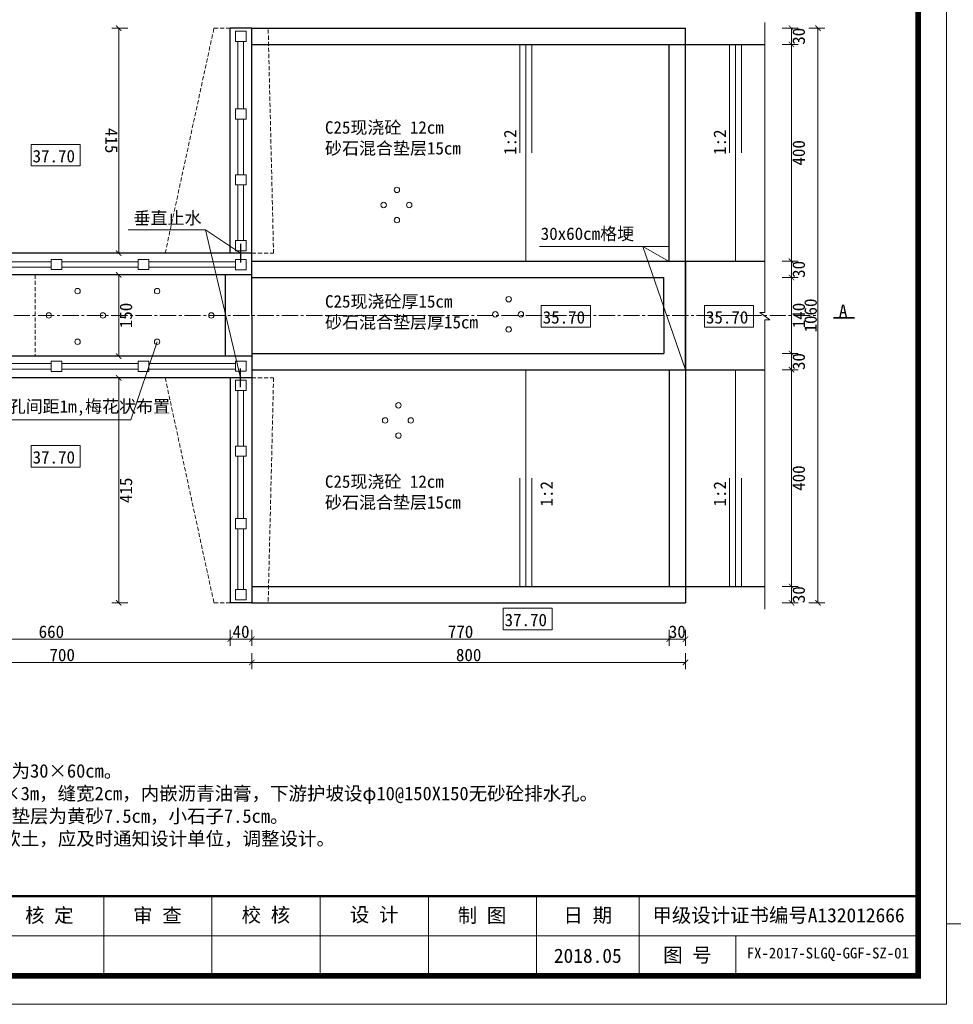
# Model space of a CAD drawing. Extents: x -27255 to 1448651, y 31034 to 8081248.
# Tile 82 of 198: x 583491 to 583663, y 3860384 to 3860566. Entities that reach past the tile are written whole.
import ezdxf
from ezdxf.enums import TextEntityAlignment as Align

# ---------------------------------------------------------------- set-up
doc = ezdxf.new("R2010")
doc.units = 0
doc.linetypes.add('CENTER2', pattern=[1.125, 0.75, -0.125, 0.125, -0.125])
doc.linetypes.add('HIDDEN', pattern=[0.375, 0.25, -0.125])
doc.layers.get('0').update_dxf_attribs({"linetype": 'CONTINUOUS'})
for name, color, linetype, lineweight in [('0.09折线', 6, 'CONTINUOUS', 9), ('0.09标注线', 3, 'CONTINUOUS', 9), ('0.13文字', 3, 'CONTINUOUS', 13), ('0.30粗线', 7, 'CONTINUOUS', 30), ('图框', 7, 'CONTINUOUS', 20), ('文字', 7, 'CONTINUOUS', 15), ('细实线', 3, 'CONTINUOUS', 20), ('虚线', 251, 'HIDDEN', 15)]:
    doc.layers.add(name, color=color, linetype=linetype, lineweight=lineweight)
doc.styles.add('-仿宋_GB2312', font='FangSong_GB2312.ttf')
doc.styles.add('LYJFS', font='times.ttf', dxfattribs={"width": 0.7})
doc.styles.get("Standard").update_dxf_attribs({"font": 'rs.shx', "bigfont": 'hztxt.shx'})
doc.styles.add('仿宋', font='FangSong_GB2312.ttf', dxfattribs={"width": 0.7})
doc.styles.add('宋体', font='FangSong_GB2312.ttf')
doc.dimstyles.get("Standard").update_dxf_attribs({"dimtxt": 0.18, "dimasz": 0.18, "dimexe": 0.18, "dimexo": 0.0625, "dimgap": 0.09, "dimtad": 0, "dimtih": 1, "dimtoh": 1, "dimdec": 4, "dimzin": 0, "dimdsep": 46, "dimtxsty": 'Standard', "dimcen": 0.09, "dimadec": 0, "dimazin": 0, "dimtfac": 1, "dimtdec": 4, "dimtofl": 0, "dimtmove": 0, "dimatfit": 3, "dimfxl": 1, "dimtolj": 1, "dimtzin": 0, "dimarcsym": 0})
doc.dimstyles.new('zzzz STANDARD', dxfattribs={"dimtxt": 2.3, "dimasz": 1, "dimexe": 1.25, "dimexo": 1.5, "dimgap": 0.2, "dimtad": 1, "dimdec": 0, "dimlfac": 10, "dimzin": 0, "dimdsep": 46, "dimtxsty": '-仿宋_GB2312', "dimblk": 'ARCHTICK', "dimcen": 0.09, "dimadec": 0, "dimazin": 0, "dimtfac": 1, "dimtdec": 0, "dimtix": 1, "dimtmove": 2, "dimatfit": 3, "dimfxl": 1.7, "dimfxlon": 1, "dimtolj": 1, "dimtzin": 0, "dimlwd": 9, "dimlwe": 9, "dimarcsym": 0})

# ---------------------------------------------------------------- blocks, each defined once
blk = doc.blocks.new('d4trtg')
at = {"lineweight": 0}
for p, q in [((653868.4, 3899605.3), (653868.4, 3902577.3)), ((658071.2, 3902577.3), (658071.2, 3899605.3)), ((658021.2, 3899725.4), (655949.8, 3899725.4)), ((658071.2, 3899605.3), (653868.4, 3899605.3))]:
    blk.add_line(p, q, dxfattribs=at)
for p, q in [((656590.2, 3899795.5), (656590.2, 3899655.4)), ((656780.4, 3899795.5), (656780.4, 3899655.4)), ((656970.5, 3899795.5), (656970.5, 3899655.4)), ((657160.6, 3899795.5), (657160.6, 3899655.4)), ((657350.8, 3899795.5), (657350.8, 3899655.4)), ((657530.9, 3899795.5), (657530.9, 3899655.4)), ((657701, 3899725.4), (657701, 3899655.4))]:
    blk.add_line(p, q)
at = {"lineweight": 0, "const_width": 10}
blk.add_lwpolyline([(654118.6, 3902527.3), (658021.2, 3902527.3), (658021.2, 3899655.4), (654118.6, 3899655.4)], close=True, dxfattribs=at)
at = {"lineweight": 0, "const_width": 4}
blk.add_lwpolyline([(658021.2, 3899795.5), (654118.6, 3899795.5)], dxfattribs=at)
at = {"style": '仿宋'}
blk.add_text('2018.05', height=25.02, dxfattribs=at).set_placement((657440.8, 3899690.4), align=Align.MIDDLE)
at = {"attachment_point": 5, "style": '宋体'}
for s, insert, char_height in [('核 定', (656494.6, 3899760.2), 25.02), ('审 查', (656684.6, 3899760.2), 25.02), ('校 核', (656875.1, 3899760.9), 25.02), ('设 计', (657065.3, 3899761.4), 25.02), ('制 图', (657254.9, 3899760.2), 25.02), ('日 期', (657440.8, 3899760.4), 25.02), ('甲级设计证书编号A132012666', (657776, 3899760.4), 25.017), ('图 号', (657615.9, 3899690.4), 25.02)]:
    blk.add_mtext(s, dxfattribs=dict(at, insert=insert, char_height=char_height))
blk = doc.blocks.new('_ARCHTICK')
at = {"color": 0, "linetype": 'ByBlock', "const_width": 0.15}
blk.add_lwpolyline([(-0.5, -0.5), (0.5, 0.5)], dxfattribs=at)

msp = doc.modelspace()

# ---------------------------------------------------------------- linework, layer by layer
at = {"layer": '0.09折线', "color": 4}
for p, q in [((583531.32946, 3860551.40541, -0.97252), (583531.32946, 3860561.66565, -0.97252)), ((583532.32945, 3860561.66565, -0.97252), (583532.32945, 3860551.40541, -0.97252)), ((583531.32946, 3860549.25209, -0.97252), (583531.32946, 3860559.51233, -0.97252)), ((583532.32945, 3860559.51233, -0.97252), (583532.32945, 3860549.25209, -0.97252)), ((583531.32946, 3860537.09877, -0.97252), (583531.32946, 3860547.35902, -0.97252)), ((583532.32945, 3860547.35902, -0.97252), (583532.32945, 3860537.09877, -0.97252)), ((583531.32946, 3860524.94545, -0.97252), (583531.32946, 3860535.2057, -0.97252)), ((583532.32945, 3860535.2057, -0.97252), (583532.32945, 3860524.94545, -0.97252)), ((583482.16152, 3860521.01238, 3.17137), (583496.83871, 3860521.01238, 3.17137)), ((583494.37682, 3860521.01238, 3.17137), (583496.83871, 3860521.01238, 3.17137)), ((583498.83871, 3860521.01238, 3.17137), (583502.37682, 3860521.01238, 3.17137)), ((583498.83871, 3860521.01238, 3.17137), (583512.89012, 3860521.01238, 3.17137)), ((583514.89012, 3860521.01238, 3.17137), (583530.85436, 3860521.01238, 3.17137)), ((583496.83911, 3860520.01239, 3.17137), (583482.16192, 3860520.01239, 3.17137)), ((583496.83911, 3860520.01239, 3.17137), (583494.37723, 3860520.01239, 3.17137)), ((583512.89053, 3860520.01239, 3.17137), (583498.83911, 3860520.01239, 3.17137)), ((583502.37723, 3860520.01239, 3.17137), (583498.83911, 3860520.01239, 3.17137)), ((583530.85436, 3860520.01239, 3.17137), (583514.89053, 3860520.01239, 3.17137)), ((583482.16152, 3860501.24451, 3.17137), (583496.83871, 3860501.24451, 3.17137)), ((583496.83911, 3860502.2445, 3.17137), (583482.16192, 3860502.2445, 3.17137)), ((583494.37682, 3860501.24451, 3.17137), (583496.83871, 3860501.24451, 3.17137)), ((583496.83911, 3860502.2445, 3.17137), (583494.37723, 3860502.2445, 3.17137)), ((583498.83871, 3860501.24451, 3.17137), (583502.37682, 3860501.24451, 3.17137)), ((583498.83871, 3860501.24451, 3.17137), (583512.89012, 3860501.24451, 3.17137)), ((583512.89053, 3860502.2445, 3.17137), (583498.83911, 3860502.2445, 3.17137)), ((583502.37723, 3860502.2445, 3.17137), (583498.83911, 3860502.2445, 3.17137)), ((583514.89012, 3860501.24451, 3.17137), (583530.85436, 3860501.24451, 3.17137)), ((583530.85436, 3860502.2445, 3.17137), (583514.89053, 3860502.2445, 3.17137)), ((583531.32946, 3860497.31144, -0.97252), (583531.32946, 3860487.05119, -0.97252)), ((583532.32945, 3860487.05119, -0.97252), (583532.32945, 3860497.31144, -0.97252)), ((583531.32946, 3860485.15812, -0.97252), (583531.32946, 3860473.689, -0.97252)), ((583532.32945, 3860473.689, -0.97252), (583532.32945, 3860485.15812, -0.97252)), ((583531.32946, 3860471.79593, -0.97252), (583531.32946, 3860462.74456, -0.97252)), ((583532.32945, 3860462.74456, -0.97252), (583532.32945, 3860471.79593, -0.97252)), ((583531.32946, 3860470.85149, -0.97252), (583531.32946, 3860460.59124, -0.97252)), ((583532.32945, 3860460.59124, -0.97252), (583532.32945, 3860470.85149, -0.97252))]:
    msp.add_line(p, q, dxfattribs=at)
for points, elevation in [([(583530.8573, 3860561.66565), (583530.8573, 3860563.55872), (583532.8573, 3860563.55872), (583532.8573, 3860561.66565)], 1.25181), ([(583530.85603, 3860547.35902), (583530.85603, 3860549.25209), (583532.85603, 3860549.25209), (583532.85603, 3860547.35902)], 0.19922), ([(583530.85603, 3860535.2057), (583530.85603, 3860537.09877), (583532.85603, 3860537.09877), (583532.85603, 3860535.2057)], 0.19922), ([(583530.85603, 3860523.05238), (583530.85603, 3860524.94545), (583532.85603, 3860524.94545), (583532.85603, 3860523.05238)], 0.19922), ([(583498.83928, 3860519.57965), (583498.83852, 3860521.47272), (583496.83852, 3860521.47191), (583496.83928, 3860519.57884)], 4.49088), ([(583514.8907, 3860519.57965), (583514.88994, 3860521.47272), (583512.88994, 3860521.47191), (583512.8907, 3860519.57884)], 4.49088), ([(583530.85436, 3860519.53639), (583530.85436, 3860521.42946), (583532.85436, 3860521.42946), (583532.85436, 3860519.53639)], 0.17263), ([(583498.83928, 3860502.67724), (583498.83852, 3860500.78417), (583496.83852, 3860500.78498), (583496.83928, 3860502.67805)], 4.49088), ([(583514.8907, 3860502.67724), (583514.88994, 3860500.78417), (583512.88994, 3860500.78498), (583512.8907, 3860502.67805)], 4.49088), ([(583530.85436, 3860502.7205), (583530.85436, 3860500.82743), (583532.85436, 3860500.82743), (583532.85436, 3860502.7205)], 0.17263), ([(583530.85603, 3860499.20451), (583530.85603, 3860497.31144), (583532.85603, 3860497.31144), (583532.85603, 3860499.20451)], 0.19922), ([(583530.85603, 3860487.05119), (583530.85603, 3860485.15812), (583532.85603, 3860485.15812), (583532.85603, 3860487.05119)], 0.19922), ([(583530.85603, 3860473.689), (583530.85603, 3860471.79593), (583532.85603, 3860471.79593), (583532.85603, 3860473.689)], 0.19922), ([(583530.8573, 3860460.59124), (583530.8573, 3860458.69817), (583532.8573, 3860458.69817), (583532.8573, 3860460.59124)], 1.25181)]:
    msp.add_lwpolyline(points, close=True, dxfattribs=dict(at, elevation=elevation))
at = {"layer": '0.09标注线'}
for p, q in [((583493.16797, 3860542.6799, 0.44532), (583502.22506, 3860542.6799, 0.44532)), ((583493.16797, 3860538.71849, 0.44532), (583493.16797, 3860542.6799, 0.44532)), ((583502.22506, 3860542.6799, 0.44532), (583502.22506, 3860538.71849, 0.44532)), ((583502.22506, 3860538.71849, 0.44532), (583493.16797, 3860538.71849, 0.44532)), ((583525.32596, 3860526.94468, 1.58864), (583511.06065, 3860526.94468, 3.71692)), ((583531.81785, 3860499.62846, -0.44298), (583525.32596, 3860526.94468, 1.58864)), ((583610.90063, 3860523.84782, -0.51082), (583586.99249, 3860523.84782, -0.51082)), ((583587.29151, 3860512.95071, 0.44532), (583596.3486, 3860512.95071, 0.44532)), ((583587.29151, 3860508.9893, 0.44532), (583587.29151, 3860512.95071, 0.44532)), ((583596.3486, 3860512.95071, 0.44532), (583596.3486, 3860508.9893, 0.44532)), ((583617.41187, 3860512.95071, 0.44532), (583626.46896, 3860512.95071, 0.44532)), ((583617.41187, 3860508.9893, 0.44532), (583617.41187, 3860512.95071, 0.44532)), ((583626.46896, 3860512.95071, 0.44532), (583626.46896, 3860508.9893, 0.44532)), ((583596.3486, 3860508.9893, 0.44532), (583587.29151, 3860508.9893, 0.44532)), ((583626.46896, 3860508.9893, 0.44532), (583617.41187, 3860508.9893, 0.44532)), ((583511.58741, 3860491.87171, 0.40994), (583516.41834, 3860506.27866)), ((583511.58741, 3860491.87171, 0.40994), (583470.37312, 3860491.87171, 0.40994)), ((583493.16797, 3860487.12332, 0.44532), (583502.22506, 3860487.12332, 0.44532)), ((583493.16797, 3860483.16192, 0.44532), (583493.16797, 3860487.12332, 0.44532)), ((583502.22506, 3860487.12332, 0.44532), (583502.22506, 3860483.16192, 0.44532)), ((583502.22506, 3860483.16192, 0.44532), (583493.16797, 3860483.16192, 0.44532)), ((583580.25505, 3860457.12325), (583589.31214, 3860457.12325)), ((583580.25505, 3860453.16184), (583580.25505, 3860457.12325)), ((583589.31214, 3860457.12325), (583589.31214, 3860453.16184)), ((583589.31214, 3860453.16184), (583580.25505, 3860453.16184))]:
    msp.add_line(p, q, dxfattribs=at)
at = {"layer": '0.09标注线', "color": 7, "linetype": 'Continuous', "lineweight": 35}
msp.add_line((583645.07955, 3860510.68756, -3.27286), (583641.1922, 3860510.68756, -3.27286), dxfattribs=at)
at = {"layer": '0.09标注线'}
for centre in [(583560.66403, 3860534.29779, -5.45786), (583560.66403, 3860534.29779, -5.45786), (583558.20733, 3860531.5093, -5.45786), (583558.20733, 3860531.5093, -5.45786), (583562.93231, 3860531.5093, -5.45786), (583562.93231, 3860531.5093, -5.45786), (583560.66403, 3860528.7208, -5.45786), (583560.66403, 3860528.7208, -5.45786), (583501.72664, 3860515.62712), (583516.41834, 3860515.62712), (583581.27867, 3860514.12162, -5.45786), (583581.27867, 3860514.12162, -5.45786), (583496.43157, 3860511.12845), (583506.40063, 3860511.12845), (583526.42409, 3860511.12845), (583578.82197, 3860511.33312, -5.45786), (583578.82197, 3860511.33312, -5.45786), (583583.54695, 3860511.33312, -5.45786), (583583.54695, 3860511.33312, -5.45786), (583581.27867, 3860508.54463, -5.45786), (583581.27867, 3860508.54463, -5.45786), (583501.72664, 3860506.27866), (583516.41834, 3860506.27866), (583560.94423, 3860494.55563, -5.45786), (583560.94423, 3860494.55563, -5.45786), (583558.48753, 3860491.76714, -5.45786), (583558.48753, 3860491.76714, -5.45786), (583563.21251, 3860491.76714, -5.45786), (583563.21251, 3860491.76714, -5.45786), (583560.94423, 3860488.97865, -5.45786), (583560.94423, 3860488.97865, -5.45786)]:
    msp.add_circle(centre, 0.5, dxfattribs=at)
at = {"layer": '0.13文字', "lineweight": 13}
for p, q in [((583525.32596, 3860526.94468, 1.58864), (583531.81785, 3860522.62843, -0.44298)), ((583606.0113, 3860523.84782, -0.51082), (583610.90063, 3860521.1102, 2.82416)), ((583606.0113, 3860523.84782, -0.51082), (583613.90063, 3860501.11142, 2.82416))]:
    msp.add_line(p, q, dxfattribs=at)
at = {"layer": '0.30粗线'}
for p, q in [((583529.90064, 3860522.62817, 0.10248), (583529.9011, 3860564.12784, 0.15356)), ((583533.90197, 3860564.12784, -1.8334), (583529.90121, 3860564.12784, 0.16587)), ((583533.90064, 3860522.62818, 0.10248), (583533.9006, 3860564.12784, -0.33606)), ((583533.90134, 3860564.12784, 0.16587), (583613.90063, 3860564.12784, 0.16587)), ((583613.90063, 3860501.12906), (583613.90063, 3860564.12784)), ((583533.90135, 3860561.12784, 0.16587), (583628.52793, 3860561.12784, 0.16587)), ((583610.90063, 3860521.12784, -0.52887), (583610.90063, 3860561.12784, -0.26354)), ((583531.81785, 3860524.37112, -0.44298), (583531.81785, 3860520.88575, -0.44298)), ((583533.90047, 3860522.62845, 3.82418), (583463.89959, 3860522.62845, 3.90647)), ((583533.90064, 3860511.12845, 0.10368), (583533.90047, 3860522.62845, 0.19799)), ((583533.90136, 3860521.12784, 0.16587), (583628.52793, 3860521.12784, 0.16587)), ((583533.90136, 3860521.12784, 0.16587), (583628.52793, 3860521.12784, 0.16587)), ((583613.90063, 3860521.12784), (583613.90063, 3860458.12906)), ((583533.90052, 3860518.62845, 3.93812), (583463.89955, 3860518.62845, 4.81803)), ((583528.94341, 3860518.62845, 3.40381), (583528.94933, 3860503.62845, 3.87465)), ((583533.90136, 3860518.12784, 0.16587), (583609.90063, 3860518.12784, 0.16587)), ((583609.90063, 3860511.12847), (583609.90063, 3860518.12784, 0.06213)), ((583533.90064, 3860511.12845, 0.10368), (583533.90047, 3860499.62845, 0.19799)), ((583609.90063, 3860511.12842), (583609.90063, 3860504.12906, 0.06213)), ((583533.90052, 3860503.62845, 3.93812), (583463.89955, 3860503.62845, 4.81803)), ((583533.90136, 3860504.12906, 0.16587), (583609.90063, 3860504.12906, 0.16587)), ((583531.81785, 3860497.88577, -0.44298), (583531.81785, 3860501.37114, -0.44298)), ((583533.90136, 3860501.12906, 0.16587), (583628.52793, 3860501.12906, 0.16587)), ((583533.90136, 3860501.12906, 0.16587), (583628.52793, 3860501.12906, 0.16587)), ((583610.90063, 3860501.12906, -0.52887), (583610.90063, 3860461.12906, -0.26354)), ((583533.90047, 3860499.62845, 3.82418), (583463.89959, 3860499.62845, 3.90647)), ((583529.90064, 3860499.62872, 0.10248), (583529.9011, 3860458.12906, 0.15356)), ((583533.90064, 3860499.62871, 0.10248), (583533.9006, 3860458.12906, -0.33606)), ((583533.90135, 3860461.12906, 0.16587), (583628.52793, 3860461.12906, 0.16587)), ((583533.90197, 3860458.12906, -1.8334), (583529.90121, 3860458.12906, 0.16587)), ((583533.90134, 3860458.12906, 0.16587), (583613.90063, 3860458.12906, 0.16587))]:
    msp.add_line(p, q, dxfattribs=at)
at = {"layer": '细实线', "color": 3, "lineweight": 15}
for p, q in [((583628.52793, 3860511.68732, -3.6828), (583628.52793, 3860565.20072, -3.6828)), ((583583.34599, 3860561.12784, 3.78031), (583583.34599, 3860541.12784, 3.78031)), ((583584.45458, 3860561.12784, 3.78031), (583584.45458, 3860521.12784, 3.78031)), ((583585.53295, 3860561.12784, 3.57787), (583585.53295, 3860541.12784, 4.11755)), ((583622.03321, 3860561.12784, 3.78031), (583622.03321, 3860541.12784, 3.78031)), ((583623.14179, 3860561.12784, 3.78031), (583623.14179, 3860521.12784, 3.78031)), ((583624.22016, 3860561.12784, 3.57787), (583624.22016, 3860541.12784, 4.11755)), ((583627.59569, 3860511.68732, -3.6828), (583629.46017, 3860510.32203, -3.6828)), ((583628.52793, 3860511.68732, -3.6828), (583627.59569, 3860511.68732, -3.6828)), ((583628.52793, 3860456.93119, -3.6828), (583628.52793, 3860510.32203, -3.6828)), ((583629.46017, 3860510.32203, -3.6828), (583628.52793, 3860510.32203, -3.6828)), ((583584.45458, 3860461.12906, 3.78031), (583584.45458, 3860501.12906, 3.78031)), ((583623.14179, 3860461.12906, 3.78031), (583623.14179, 3860501.12906, 3.78031)), ((583583.34599, 3860461.12906, 3.78031), (583583.34599, 3860481.12906, 3.78031)), ((583585.53295, 3860461.12906, 3.57787), (583585.53295, 3860481.12906, 4.11755)), ((583622.03321, 3860461.12906, 3.78031), (583622.03321, 3860481.12906, 3.78031)), ((583624.22016, 3860461.12906, 3.57787), (583624.22016, 3860481.12906, 4.11755))]:
    msp.add_line(p, q, dxfattribs=at)
at = {"layer": '细实线', "color": 1, "linetype": 'CENTER2', "lineweight": 13, "ltscale": 4}
msp.add_line((583269.44238, 3860511.12845, 3.77192), (583638.3589, 3860511.12845, 4.2056), dxfattribs=at)
at = {"layer": '虚线', "color": 8, "lineweight": 15, "ltscale": 3}
for p, q in [((583517.90064, 3860522.62845, 0.10248), (583526.90121, 3860564.12724, 0.16587)), ((583529.90121, 3860564.12784, 0.16587), (583526.90121, 3860564.12754, -0.00632)), ((583537.90064, 3860522.62818, 0.10248), (583536.90059, 3860564.12784, 0.16587)), ((583533.90058, 3860522.62818, -0.44975), (583537.90064, 3860522.62818, 0.10248)), ((583493.90062, 3860518.62845), (583493.90062, 3860503.62845)), ((583517.90064, 3860499.62845, 0.10248), (583526.90121, 3860458.12965, 0.16587)), ((583533.90058, 3860499.62871, -0.44975), (583537.90064, 3860499.62871, 0.10248)), ((583537.90064, 3860499.62871, 0.10248), (583536.90059, 3860458.12906, 0.16587)), ((583529.90121, 3860458.12906, 0.16587), (583526.90121, 3860458.12935, -0.00632))]:
    msp.add_line(p, q, dxfattribs=at)

# ---------------------------------------------------------------- block references
at = {"layer": '图框'}
for p, xscale, yscale, zscale in [((514564.59433, 3450925.50866), 0.1049999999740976, 0.1050000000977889, 0.105), ((518275.23452, 3470438.39536), 0.09999999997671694, 0.1000000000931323, 0.1)]:
    msp.add_blockref('d4trtg', p, dxfattribs=dict(at, xscale=xscale, yscale=yscale, zscale=zscale))

# ---------------------------------------------------------------- texts
at = {"layer": '0.09标注线', "style": '-仿宋_GB2312'}
for s, p in [('37.70', (583493.43487, 3860539.37085, 0.44532)), ('35.70', (583587.55841, 3860509.64167, 0.44532)), ('35.70', (583617.67877, 3860509.64167, 0.44532)), ('37.70', (583493.43487, 3860483.81428, 0.44532)), ('37.70', (583580.52195, 3860453.81421))]:
    msp.add_text(s, height=2.3, dxfattribs=at).set_placement(p)
at = {"layer": '0.09标注线', "char_height": 2.3, "attachment_point": 1, "style": '-仿宋_GB2312'}
for s, insert in [('C25现浇砼 12cm\\P砂石混合垫层15cm', (583547.38007, 3860546.9597, -2.53983)), ('30x60cm格埂', (583587.19745, 3860527.36667, 4.54275)), ('C25现浇砼厚15cm\\P砂石混合垫层厚15cm', (583547.39519, 3860514.87464, 2.51375)), ('C25现浇砼 12cm\\P砂石混合垫层15cm', (583547.38007, 3860481.64099, -2.53983))]:
    msp.add_mtext(s, dxfattribs=dict(at, insert=insert))
at = {"layer": '0.09标注线', "char_height": 2.3, "style": '-仿宋_GB2312'}
for s, insert, width, attachment_point in [('垂直止水', (583512.06391, 3860530.252, 3.17146), 17.074029, 1), ('A', (583643.77782, 3860513.14442, -28.07286), 32.5840876, 3), ('10无砂冒水孔间距1m,梅花状布置', (583473.34308, 3860495.50784, 0.40994), 59.0038589, 1)]:
    msp.add_mtext(s, dxfattribs=dict(at, insert=insert, width=width, attachment_point=attachment_point))
at = {"layer": '0.13文字', "linetype": 'Continuous', "lineweight": 13, "insert": (583625.20104, 3860394.52161), "char_height": 2, "width": 41.6631828, "attachment_point": 1, "style": 'LYJFS'}
msp.add_mtext('{\\fFangSong_GB2312|b0|i0|c134|p49;\\W1;\\C7;FX-2017-SLGQ-GGF-SZ-01}', dxfattribs=at)
at = {"layer": '文字', "color": 7, "insert": (583438.42907, 3860436.71225), "char_height": 2.5, "width": 208.3816699, "attachment_point": 1, "style": '-仿宋_GB2312'}
msp.add_mtext('\\P     6、启闭机设限位装置。\\P     7、图中未注明砼格埂尺寸均为30×60cm。\\P     8、现浇砼护坡分块尺寸≤3×3m，缝宽2cm，内嵌沥青油膏，下游护坡设φ10@150X150无砂砼排水孔。\\P     9、图中护底、护坡砂石混合垫层为黄砂7.5cm，小石子7.5cm。\\P     10、{\\C256;该闸基础下若遇淤泥质软土，应及时通知设计单位，调整设计。\\P     11、新建翟庄东闸同本设计。\\P\\P}\\P     ', dxfattribs=at)
at = {"layer": '细实线', "color": 3, "lineweight": 15, "char_height": 2.3, "width": 17.074029, "attachment_point": 9, "rotation": 90, "style": '-仿宋_GB2312'}
for insert in [(583582.74198, 3860545.44197, 5.75801), (583621.4292, 3860545.44197, 5.75801), (583589.45647, 3860480.58161, 5.75801), (583621.4292, 3860480.58161, 5.75801)]:
    msp.add_mtext('1:2', dxfattribs=dict(at, insert=insert))

# ---------------------------------------------------------------- dimensions: what is measured, and where the dimension line sits
at = {"layer": '0.13文字', "linetype": 'Continuous', "lineweight": 13}
for base, p1, p2, angle in [((583509.32328, 3860564.12844, 0.37521), (583529.90061, 3860522.62842, 0.22527), (583529.90121, 3860564.12844, 0.16587), 270), ((583509.32328, 3860458.12845, 0.37521), (583529.90061, 3860499.62847, 0.22527), (583529.90121, 3860458.12845, 0.16587), 90)]:
    msp.add_linear_dim(base=base, p1=p1, p2=p2, angle=angle, dimstyle='zzzz STANDARD', dxfattribs=at).render()
at = {"layer": '0.13文字', "lineweight": 13}
for base, p1, p2 in [((583633.46317, 3860561.12784, -3.27286), (583613.90063, 3860564.12784), (583613.90063, 3860561.12784, 0.06213)), ((583638.35188, 3860564.12784, -3.27286), (583613.90063, 3860458.12906), (583613.90063, 3860564.12784, 0.06213)), ((583633.46317, 3860521.12784, -3.27286), (583613.90063, 3860561.12784, 0.06213), (583613.90063, 3860521.12784, 0.06213)), ((583633.46317, 3860518.12784, -3.27286), (583613.90063, 3860521.12784, 0.06213), (583610.90063, 3860518.12784, 0.06213)), ((583509.32328, 3860503.62845, -3.16911), (583533.90052, 3860518.62845, 0.44939), (583533.90052, 3860503.62845, 0.44939)), ((583633.46317, 3860504.12906, -3.27286), (583610.90063, 3860518.12784, 0.06213), (583610.90063, 3860504.12906, 0.06213)), ((583633.46317, 3860501.12906, -3.27286), (583610.90063, 3860504.12906, 0.06213), (583613.90063, 3860501.12906, 0.06213)), ((583633.46317, 3860461.12906, -3.27286), (583613.90063, 3860501.12906, 0.06213), (583613.90063, 3860461.12906, 0.06213)), ((583633.46317, 3860458.12906, -3.27286), (583613.90063, 3860461.12906, 0.06213), (583613.90063, 3860458.12906))]:
    msp.add_linear_dim(base=base, p1=p1, p2=p2, angle=90, dimstyle='Standard', override={"dimtxt": 2.3, "dimasz": 1, "dimexe": 1.25, "dimexo": 1.5, "dimgap": 0.2, "dimtad": 1, "dimtih": 0, "dimtoh": 0, "dimdec": 0, "dimlfac": 10, "dimtxsty": '-仿宋_GB2312', "dimblk": 'ARCHTICK', "dimtdec": 0, "dimtix": 1, "dimtofl": 1, "dimtmove": 2, "dimfxl": 1.7, "dimfxlon": 1, "dimlwd": 9, "dimlwe": 9}, dxfattribs=at).render()
for base, p1, p2 in [((583529.90121, 3860451.43034), (583463.89922, 3860486.22672), (583529.90121, 3860458.12845, 0.16587)), ((583533.9006, 3860447.14316), (583463.89922, 3860486.22672), (583533.9006, 3860458.13437, -0.336)), ((583610.90063, 3860451.43034), (583533.90197, 3860458.12906, -1.8334), (583610.90063, 3860461.12906, -0.26354)), ((583613.90063, 3860451.43034), (583610.90063, 3860461.12906, -0.26354), (583613.90063, 3860461.12906, 0.06213)), ((583533.90197, 3860451.43034), (583529.90121, 3860458.12906, 0.16587), (583533.90197, 3860458.12906, -1.8334)), ((583613.90063, 3860447.14316), (583533.9006, 3860458.12906, 0.16587), (583613.90063, 3860458.12906, 0.16587))]:
    msp.add_linear_dim(base=base, p1=p1, p2=p2, dimstyle='Standard', override={"dimtxt": 2.3, "dimasz": 1, "dimexe": 1.25, "dimexo": 1.5, "dimgap": 0.2, "dimtad": 1, "dimtih": 0, "dimtoh": 0, "dimdec": 0, "dimlfac": 10, "dimtxsty": '-仿宋_GB2312', "dimblk": 'ARCHTICK', "dimtdec": 0, "dimtix": 1, "dimtofl": 1, "dimtmove": 2, "dimfxl": 1.7, "dimfxlon": 1, "dimlwd": 9, "dimlwe": 9}, dxfattribs=at).render()

doc.saveas('drawing.dxf')
